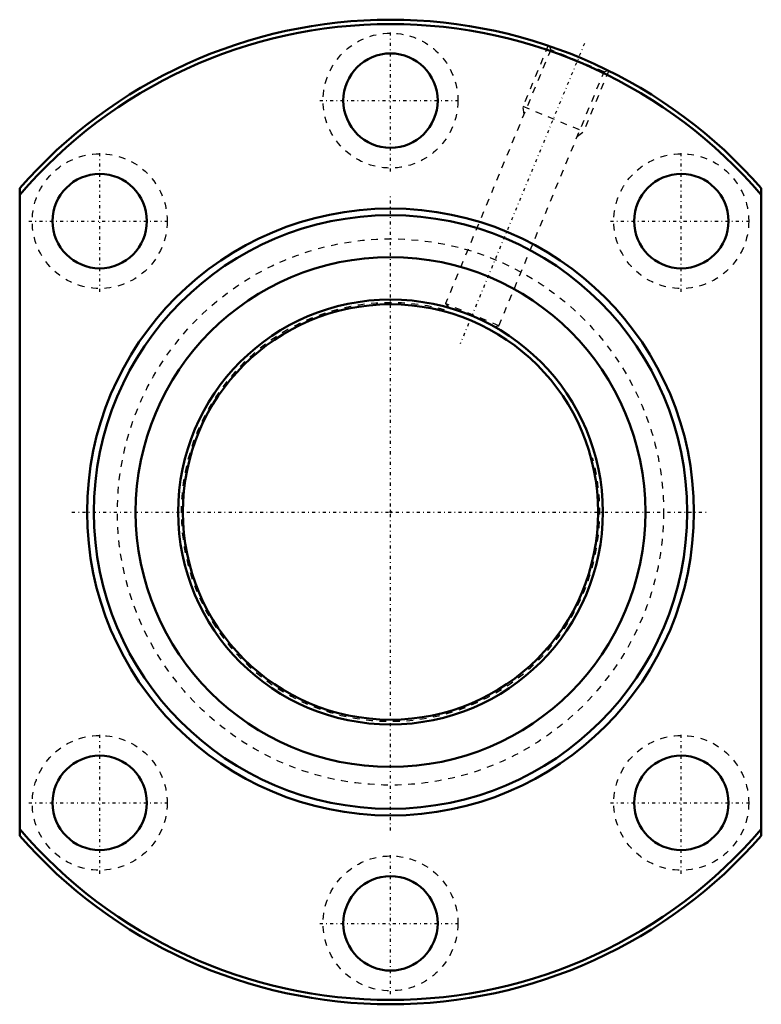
# Model space of a CAD drawing. Header units: millimetres. Extents: x -55 to 55, y -73 to 73.
import ezdxf

# ---------------------------------------------------------------- set-up
doc = ezdxf.new("R2010")
doc.units = ezdxf.units.MM
doc.linetypes.add('Center', pattern=[1.5, 0.45, -0.5, 0.05, -0.5])
doc.linetypes.add('Dashed', pattern=[2, 1, -1])
for name, color, linetype, lineweight in [('2d ConnectionPoints', 7, 'Continuous', 50), ('AM_0', 7, 'Continuous', 50), ('AM_5', 3, 'Continuous', 25), ('AM_7', 7, 'Center', 25), ('AM_9', 6, 'Dashed', 25)]:
    doc.layers.add(name, color=color, linetype=linetype, lineweight=lineweight)

# ---------------------------------------------------------------- blocks, each defined once
blk = doc.blocks.new('1_DK_6312_4RR0Nut_0_in_DK6312_4RRG1_131LC0_000_2')
at = {"layer": 'AM_0'}
for p, q in [((-55, -48), (-55, 48)), ((55, 48), (55, -48))]:
    blk.add_line(p, q, dxfattribs=at)
for centre, radius in [((0, 61), 7), ((-43.13, 43.13), 7), ((43.13, 43.13), 7), ((0, 0), 45), ((0, 0), 44), ((0, 0), 37.8), ((-43.13, -43.13), 7), ((43.13, -43.13), 7), ((0, -61), 7)]:
    blk.add_circle(centre, radius, dxfattribs=at)
for radius, start, end in [(73, 41.1121, 138.8879), (72.35, 40.5187, 139.4813), (72.35, 220.5187, 319.4813), (73, 221.1121, 318.8879)]:
    blk.add_arc((0, 0), radius, start, end, dxfattribs=at)
at = {"layer": 'AM_5', "linetype": 'Dashed'}
for p, q in [((23.38, 69.15), (19.65, 60.16)), ((32.37, 65.43), (28.64, 56.44)), ((19.81, 59.01), (19.65, 60.16)), ((19.65, 60.16), (28.64, 56.44)), ((27.72, 55.73), (28.64, 56.44))]:
    blk.add_line(p, q, dxfattribs=at)
at = {"layer": 'AM_7'}
for p, q in [((0, 50.5), (0, 71.5)), ((28.77, 69.47), (10.34, 24.95)), ((-10.5, 61), (10.5, 61)), ((-43.13, 32.63), (-43.13, 53.63)), ((43.13, 32.63), (43.13, 53.63)), ((0, -47.25), (0, 47.25)), ((-53.63, 43.13), (-32.63, 43.13)), ((32.63, 43.13), (53.63, 43.13)), ((-47.25, 0), (47.25, 0)), ((-43.13, -53.63), (-43.13, -32.63)), ((43.13, -53.63), (43.13, -32.63)), ((-53.63, -43.13), (-32.63, -43.13)), ((32.63, -43.13), (53.63, -43.13)), ((0, -71.5), (0, -50.5)), ((-10.5, -61), (10.5, -61))]:
    blk.add_line(p, q, dxfattribs=at)
at = {"layer": 'AM_9'}
for p, q in [((23.53, 69.1), (23.76, 68.55)), ((23.76, 68.55), (8.16, 30.9)), ((31.67, 65.27), (23.76, 68.55)), ((16.08, 27.62), (31.67, 65.27)), ((31.67, 65.27), (32.22, 65.49)), ((16.08, 27.62), (8.16, 30.9)), ((8.16, 30.9), (8.64, 30.29)), ((15.32, 27.52), (16.08, 27.62))]:
    blk.add_line(p, q, dxfattribs=at)
for centre, radius in [((0, 61), 10), ((-43.13, 43.13), 10), ((43.13, 43.13), 10), ((0, 0), 40.5), ((-43.13, -43.13), 10), ((43.13, -43.13), 10), ((0, -61), 10)]:
    blk.add_circle(centre, radius, dxfattribs=at)
blk = doc.blocks.new('2_DK_6312_4RR013100_Shaft_0_in_DK6312_4RRG1_131LC0_000_2')
at = {"layer": 'AM_0'}
for radius in [31.5, 30.8]:
    blk.add_circle((0, 0), radius, dxfattribs=at)
at = {"layer": 'AM_5', "linetype": 'Dashed'}
blk.add_arc((0, 0), 31.04, 75, 15, dxfattribs=at)

msp = doc.modelspace()

# ---------------------------------------------------------------- linework, layer by layer
at = {"layer": '2d ConnectionPoints'}
msp.add_point((0, 0), dxfattribs=at)
msp.add_point((0, 0), dxfattribs=at)

# ---------------------------------------------------------------- block references
for name in ['1_DK_6312_4RR0Nut_0_in_DK6312_4RRG1_131LC0_000_2', '2_DK_6312_4RR013100_Shaft_0_in_DK6312_4RRG1_131LC0_000_2']:
    msp.add_blockref(name, (0, 0))

doc.saveas('drawing.dxf')
